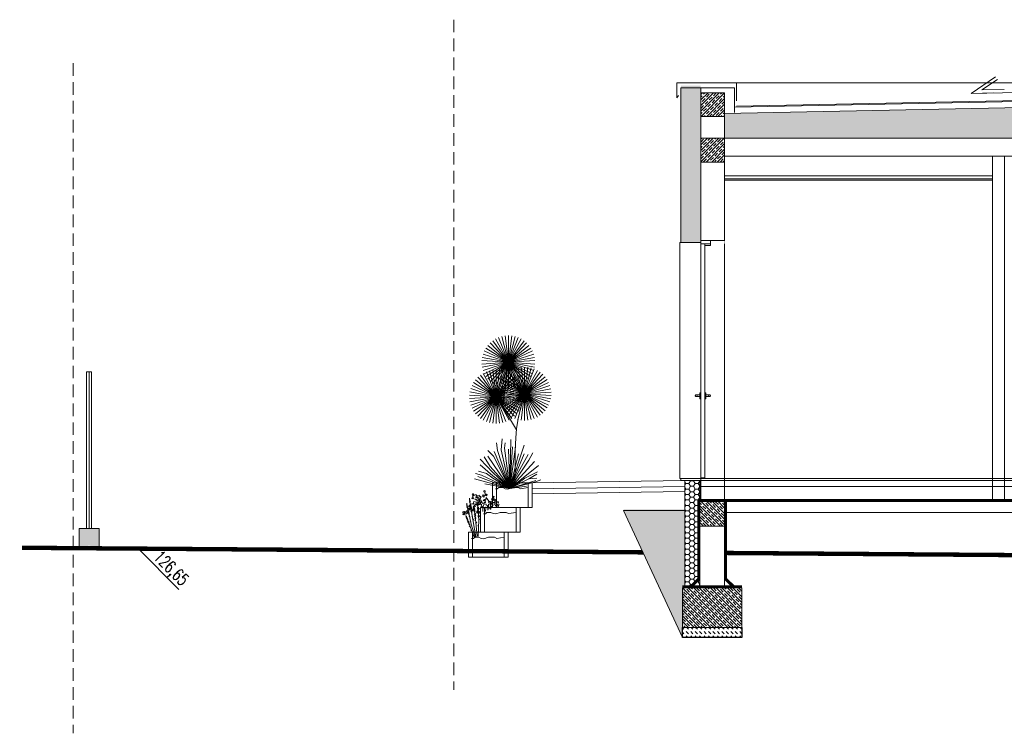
# Model space of a CAD drawing. Header units: centimetres. Extents: x -122 to 72759, y 3298 to 43172.
# Tile 1 of 243: x 25262 to 26254, y 15927 to 16646. Entities that reach past the tile are written whole.
import ezdxf

# ---------------------------------------------------------------- set-up
doc = ezdxf.new("R2010")
doc.units = ezdxf.units.CM
doc.header["$MEASUREMENT"] = 0
for name, pattern in [('3', [1, 0.5, -0.5]), ('DASH2', [19.05, 12.7, -6.35]), ('DASHED', [0.75, 0.5, -0.25]), ('PAPA', [0.75, 0.35, -0.4])]:
    doc.linetypes.add(name, pattern=pattern)
doc.layers.get('0').update_dxf_attribs({"lineweight": 5})
for name, color, linetype, lineweight in [('0-hatch', 7, 'Continuous', 5), ('0-LINIA CIENKA', 7, 'Continuous', 5), ('0-meble', 7, 'Continuous', 5), ('1- ŚREDNIA', 7, 'Continuous', 5), ('_ nowe meble', 7, 'Continuous', 5), ('_ ściany konstrukcyjne', 7, 'Continuous', 5), ('cienka 0', 7, 'Continuous', 5), ('cienka sciany', 7, 'Continuous', 5), ('hacze', 7, 'Continuous', 5), ('istniejące hatch', 7, 'Continuous', 5), ('PRZERYWANA', 7, 'DASH2', 5), ('sciany', 7, 'Continuous', 5), ('SCIANY PRZEKROJ', 7, 'Continuous', 5), ('srednie', 7, 'Continuous', 5), ('widok', 7, 'Continuous', 5), ('wymiarowanie', 7, 'Continuous', 5), ('ZZZ_Xref', 7, 'Continuous', 5)]:
    doc.layers.add(name, color=color, linetype=linetype, lineweight=lineweight)
doc.styles.add('APLUS', font='arial.ttf', dxfattribs={"width": 0.6})
doc.styles.add('ROMAN', font='romans.shx', dxfattribs={"width": 0.7})

# ---------------------------------------------------------------- blocks, each defined once
blk = doc.blocks.new('G$C9EC60006')
at = {"layer": 'wymiarowanie', "linetype": '3', "ltscale": 20, "true_color": 0xa3a3a3, "transparency": 33554687}
h = blk.add_hatch(color=253, dxfattribs=at)
h.dxf.hatch_style = 1
h.paths.add_polyline_path([(-6.87, 0), (-2.93, 0, -0.915669), (2.93, 0), (10, 0), (9.94, 20), (2.5, 20), (0, 20), (-2.5, 20), (-10, 20), (-10, 10.35), (-10, 0.12)])
at = {"layer": 'wymiarowanie', "color": 8, "true_color": 0x737373}
for points in [[(-2.5, 20), (-10, 20), (-10, 0), (10, 0), (9.94, 20), (2.5, 20), (2.5, 177.89), (-2.5, 177.89), (-2.5, 20), (2.5, 20)], [(0, 20), (0, 177.89)]]:
    blk.add_lwpolyline(points, dxfattribs=at)
blk = doc.blocks.new('G$CFF345D92')
at = {"layer": '0-meble', "xscale": -1, "rotation": 359.9999999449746}
blk.add_blockref('G$C9EC60006', (0, 0), dxfattribs=at)
blk = doc.blocks.new('*U1285')
blk.add_wipeout([(25, 0), (40, 0), (40, -108), (25, -108)])
blk.add_wipeout([(0, -21), (25, -21), (25, -108), (42.5, -108), (42.5, -158), (-17.5, -158), (-17.5, -108), (0, -108)])
at = {"layer": 'hacze'}
h = blk.add_hatch(dxfattribs=at)
h.set_pattern_fill('JIS_STN_1E', color=256, scale=4, style=0)
h.set_pattern_definition([(45, (20960.079, -8574.201), (-2.8284271, 2.8284271), []), (45, (20962.899, -8574.201), (-2.8284271, 2.8284271), [4, -2])])
h.paths.add_polyline_path([(0, -21), (25, -21), (25, -46), (0, -46)])
blk.add_lwpolyline([(40, 0), (25, 0), (25, -108), (40, -108)], close=True)
blk.add_lwpolyline([(25, -21), (0, -21)])
at = {"layer": 'cienka 0'}
for points in [[(-2, -19), (-2, -98.45), (-10.55, -107)], [(-6.73, -106), (0, -99.27)], [(31.73, -106), (25, -99.27)]]:
    blk.add_lwpolyline(points, dxfattribs=at)
at = {"layer": 'cienka sciany', "linetype": 'DASHED', "ltscale": 0.4, "const_width": 2}
for points in [[(-1, -19), (-1, -98.86), (-9.14, -107)], [(25, -20), (0, -20)]]:
    blk.add_lwpolyline(points, dxfattribs=at)
at = {"layer": 'cienka sciany'}
blk.add_lwpolyline([(25, -19), (0, -19)], dxfattribs=at)
blk.add_lwpolyline([(0, -21), (25, -21), (25, -46), (0, -46)], close=True, dxfattribs=at)
at = {"layer": 'istniejące hatch'}
for p, q in [((0, -21), (0, -108)), ((25, -21), (25, -108)), ((-17.5, -108), (-17.5, -148))]:
    blk.add_line(p, q, dxfattribs=at)
at = {"layer": 'srednie', "lineweight": -3}
blk.add_line((-17.5, -148), (-17.5, -158), dxfattribs=at)
blk.add_wipeout([(40, -30), (101.76, -30), (42.5, -158), (42.5, -108), (40, -108)])
at = {"layer": 'cienka sciany', "lineweight": 5}
h = blk.add_hatch(dxfattribs=at)
h.set_pattern_fill('HONEY', color=256)
h.set_pattern_definition([(0, (0, 0), (4.7625, 2.74963), [3.175, -6.35]), (120, (0, 0), (-4.7625, 2.74963), [3.175, -6.35]), (60, (0, 0), (1e-08, 5.49926), [-6.35, 3.175])])
h.paths.add_polyline_path([(40, 0), (25, 0), (25, -108), (40, -108), (40, 0)])
at = {"layer": 'cienka sciany'}
h = blk.add_hatch(dxfattribs=at)
h.set_pattern_fill('DASH', color=256, angle=45, style=0)
h.set_pattern_definition([(45, (-144.854, -1223.5716), (4e-16, 4.490128), [3.175, -3.175])])
h.paths.add_polyline_path([(42.5, -148), (-17.5, -148), (-17.5, -158), (42.5, -158)])
at = {"layer": 'hacze'}
h = blk.add_hatch(dxfattribs=at)
h.set_pattern_fill('AR-SAND', color=256, scale=0.04, style=0)
h.set_pattern_definition([(37.5, (0, 0), (-0.064001, 1.957653), [0, -1.54432, 0, -1.7272, 0, -1.651]), (7.5, (0, 0), (1.798093, 2.8673), [0, -0.83312, 0, -1.39192, 0, -0.5334]), (-32.5, (-1.2497, 0), (3.16397, 0.005749), [0, -0.508, 0, -1.8288, 0, -2.3876]), (-42.5, (-1.2497, 0), (3.054226, 0.891717), [0, -0.254, 0, -1.19888, 0, -1.3716])])
h.paths.add_polyline_path([(40, -29), (40, -145), (42.5, -145), (42.5, -158), (101.76, -29)])
h = blk.add_hatch(dxfattribs=at)
h.set_pattern_fill('JIS_STN_1E', color=256, scale=4, style=0)
h.set_pattern_definition([(45, (-144.854, -1223.5716), (-2.828427, 2.828427), []), (45, (-142.034, -1223.5716), (-2.828427, 2.828427), [4, -2])])
h.paths.add_polyline_path([(42.5, -108), (25, -108), (0, -108), (-12, -108), (-17.5, -108), (-17.5, -148), (42.5, -148)])
at = {"layer": 'cienka 0'}
for points in [[(27, -19), (27, -98.45), (35.55, -107)], [(-17.5, -106), (42.5, -106)]]:
    blk.add_lwpolyline(points, dxfattribs=at)
at = {"layer": 'cienka sciany'}
blk.add_line((40, -6), (40, -108), dxfattribs=at)
blk.add_lwpolyline([(40, 0), (25, 0), (25, -108), (40, -108)], close=True, dxfattribs=at)
at = {"layer": 'cienka sciany', "linetype": 'DASHED', "ltscale": 0.4, "const_width": 2}
for points in [[(26, -19), (26, -98.86), (34.14, -107)], [(-17.5, -107), (42.5, -107)]]:
    blk.add_lwpolyline(points, dxfattribs=at)
at = {"layer": 'istniejące hatch'}
for p, q in [((42.5, -108), (-17.5, -108)), ((42.5, -148), (42.5, -108)), ((42.5, -148), (-17.5, -148))]:
    blk.add_line(p, q, dxfattribs=at)
at = {"layer": 'srednie', "lineweight": -3}
for p, q in [((42.5, -158), (42.5, -148)), ((-17.5, -158), (42.5, -158))]:
    blk.add_line(p, q, dxfattribs=at)
at = {"layer": 'widok'}
blk.add_lwpolyline([(40, -14), (40, -108), (42.5, -108), (42.5, -158), (101.76, -30), (40, -30)], dxfattribs=at)
blk = doc.blocks.new('G$CAF55AF46')
at = {"layer": 'hacze', "transparency": 33554687}
h = blk.add_hatch(dxfattribs=at)
h.set_pattern_fill('JIS_STN_1E', color=256, scale=4, angle=138.1888, style=0)
h.set_pattern_definition([(45, (1112.196, 236.8493), (-2.828427, 2.828427), []), (45, (1115.016, 236.8493), (-2.828427, 2.828427), [4, -2])])
h.paths.add_polyline_path([(0, 24), (0, 0), (-24, 0), (-24, 24)])
at = {"layer": 'hacze'}
blk.add_lwpolyline([(0, 24), (0, 0), (-24, 0), (-24, 24)], close=True, dxfattribs=at)
blk = doc.blocks.new('G$CD46AD224')
for p, q in [((-0.873, 3.889), (-0.794, 5)), ((-1.27, 3.81), (-1.349, 4.603)), ((-0.556, 4.048), (-0.476, 4.603)), ((0, 0), (-0.556, 4.048)), ((0, 0), (0.079, 4.921)), ((0, 0), (1.429, 4.365)), ((0, 0), (0.556, 4.206)), ((0, 0), (0.238, 4.206)), ((-1.984, 2.222), (-2.619, 3.175)), ((-1.667, 3.254), (-2.222, 3.81)), ((0, 0), (-2.222, 3.254)), ((0, 0), (-1.667, 3.254)), ((0, 0), (-1.587, 3.73)), ((0, 0), (-1.27, 3.81)), ((0, 0), (-0.873, 3.889)), ((0, 0), (-0.159, 3.968)), ((0, 0), (1.429, 3.492)), ((0, 0), (0.873, 3.492)), ((0, 0.079), (1.825, 3.413)), ((1.905, 2.857), (2.302, 3.571)), ((-1.746, 1.587), (-3.016, 2.937)), ((-1.746, 1.27), (-3.016, 2.381)), ((0, 0), (-1.984, 2.222)), ((0, 0), (1.905, 2.857)), ((0, 0), (2.46, 2.698)), ((0, 0), (2.857, 2.302)), ((-2.857, 1.349), (-3.492, 1.508)), ((0, 0), (-3.254, 1.19)), ((-2.381, 1.508), (-3.175, 1.746)), ((0, 0), (-2.857, 1.349)), ((-1.746, 1.032), (-2.381, 1.508)), ((0, 0), (-1.746, 1.587)), ((0, 0), (-1.746, 1.27)), ((0, 0), (-1.746, 1.032)), ((0.079, 0), (1.508, 1.032)), ((1.508, 1.032), (2.778, 1.667)), ((1.905, 0.952), (2.698, 1.429)), ((1.905, 0.952), (2.698, 1.032)), ((0, 0), (-3.571, 0.952)), ((0, 0), (-2.54, 0.476)), ((0, 0), (1.905, 0.952)), ((0, 0), (2.619, 0.794)), ((0, 0), (2.46, 0.635)), ((0, 0), (1.667, 0.238)), ((0, 0), (0.556, 0.159)), ((2.46, 0.635), (3.095, 0.873))]:
    blk.add_line(p, q)
at = {"style": 'APLUS', "width": 0.8, "flags": 9}
blk.add_attdef('ESTCODE', (0, 0), '', height=0.0000133, dxfattribs=at)
blk = doc.blocks.new('G$C0D2F9F4E')
for p, q in [((-0.221, 4.016), (-0.834, 4.668)), ((-0.221, 4.016), (-0.748, 4.74)), ((-0.221, 4.016), (-0.653, 4.8)), ((-0.221, 4.016), (-0.551, 4.848)), ((-0.221, 4.016), (-0.444, 4.883)), ((-0.221, 4.016), (-0.334, 4.904)), ((-0.221, 4.016), (-0.221, 4.911)), ((-0.221, 4.016), (-0.109, 4.904)), ((-0.221, 4.016), (0.001, 4.883)), ((-0.221, 4.016), (0.108, 4.848)), ((-0.221, 4.016), (0.21, 4.8)), ((-0.221, 4.016), (0.305, 4.74)), ((-0.221, 4.016), (0.392, 4.668)), ((-0.221, 4.016), (-1.032, 4.397)), ((-0.221, 4.016), (-0.978, 4.495)), ((-0.221, 4.016), (-0.911, 4.586)), ((-0.221, 4.016), (0.469, 4.586)), ((-0.221, 4.016), (0.535, 4.495)), ((-0.221, 4.016), (0.589, 4.397)), ((-0.221, 4.016), (-1.115, 4.072)), ((-0.221, 4.016), (-1.115, 3.959)), ((-0.221, 4.016), (-1.101, 4.183)), ((-0.221, 4.016), (-1.101, 3.848)), ((-0.221, 4.016), (-1.073, 4.292)), ((-0.221, 4.016), (-1.073, 3.739)), ((-0.221, 4.016), (-1.032, 3.634)), ((-0.221, 4.016), (-0.978, 3.536)), ((-0.221, 4.016), (-0.911, 3.445)), ((-0.221, 4.016), (-0.834, 3.363)), ((-0.221, 4.016), (-0.748, 3.291)), ((-0.221, 4.016), (-0.653, 3.231)), ((-0.221, 4.016), (-0.551, 3.183)), ((-0.221, 4.016), (-0.444, 3.148)), ((-0.221, 4.016), (-0.334, 3.127)), ((-0.221, 4.016), (0.63, 4.292)), ((-0.221, 4.016), (0.658, 4.183)), ((-0.221, 4.016), (0.672, 4.072)), ((-0.221, 4.016), (-0.221, 3.12)), ((-0.221, 4.016), (-0.109, 3.127)), ((-0.221, 4.016), (0.001, 3.148)), ((-0.221, 4.016), (0.108, 3.183)), ((-0.221, 4.016), (0.21, 3.231)), ((-0.221, 4.016), (0.305, 3.291)), ((-0.221, 4.016), (0.392, 3.363)), ((-0.221, 4.016), (0.469, 3.445)), ((-0.221, 4.016), (0.535, 3.536)), ((-0.221, 4.016), (0.589, 3.634)), ((-0.221, 4.016), (0.63, 3.739)), ((-0.221, 4.016), (0.658, 3.848)), ((-0.221, 4.016), (0.672, 3.959)), ((-0.632, 2.859), (-1.064, 3.643)), ((-0.632, 2.859), (-0.962, 3.691)), ((-0.632, 2.859), (-0.855, 3.726)), ((-0.632, 2.859), (-0.744, 3.747)), ((-0.632, 2.859), (-0.632, 3.754)), ((-0.632, 2.859), (-0.52, 3.747)), ((-0.632, 2.859), (-0.41, 3.726)), ((-0.632, 2.859), (-0.303, 3.691)), ((-0.632, 2.859), (-0.201, 3.643)), ((-0.412, 2.521), (-0.255, 3.892)), ((-0.412, 2.521), (-0.255, 3.892)), ((0.319, 2.961), (-0.207, 3.686)), ((0.319, 2.961), (-0.112, 3.746)), ((0.319, 2.961), (-0.01, 3.794)), ((0.319, 2.961), (0.097, 3.829)), ((0.319, 2.961), (0.207, 3.85)), ((0.319, 2.961), (0.319, 3.857)), ((0.319, 2.961), (0.432, 3.85)), ((0.319, 2.961), (0.542, 3.829)), ((0.319, 2.961), (0.649, 3.794)), ((0.319, 2.961), (0.751, 3.746)), ((0.319, 2.961), (0.846, 3.686)), ((-0.632, 2.859), (-1.388, 3.339)), ((-0.632, 2.859), (-1.322, 3.43)), ((-0.632, 2.859), (-1.245, 3.512)), ((-0.632, 2.859), (-1.159, 3.583)), ((-0.632, 2.859), (-0.106, 3.583)), ((-0.632, 2.859), (-0.019, 3.512)), ((-0.632, 2.859), (0.058, 3.43)), ((-0.632, 2.859), (0.124, 3.339)), ((0.319, 2.961), (-0.491, 3.343)), ((0.319, 2.961), (-0.437, 3.441)), ((0.319, 2.961), (-0.371, 3.532)), ((0.319, 2.961), (-0.294, 3.614)), ((0.435, 3.395), (0.292, 2.877)), ((0.319, 2.961), (0.932, 3.614)), ((0.319, 2.961), (1.009, 3.532)), ((0.319, 2.961), (1.076, 3.441)), ((0.319, 2.961), (1.13, 3.343)), ((-0.632, 2.859), (-1.512, 3.027)), ((-0.632, 2.859), (-1.484, 3.135)), ((-0.632, 2.859), (-1.442, 3.24)), ((0.05, 1.747), (-0.752, 3.09)), ((-0.632, 2.859), (0.178, 3.24)), ((-0.632, 2.859), (0.219, 3.135)), ((-0.632, 2.859), (0.247, 3.027)), ((0.319, 2.961), (-0.574, 3.018)), ((0.319, 2.961), (-0.56, 3.129)), ((0.319, 2.961), (-0.532, 3.238)), ((0.319, 2.961), (1.171, 3.238)), ((0.319, 2.961), (1.199, 3.129)), ((0.319, 2.961), (1.213, 3.018)), ((-0.632, 2.859), (-1.526, 2.915)), ((-0.632, 2.859), (-1.526, 2.803)), ((-0.632, 2.859), (-1.512, 2.691)), ((-0.632, 2.859), (-1.484, 2.582)), ((-0.632, 2.859), (-1.442, 2.477)), ((-0.632, 2.859), (-1.388, 2.379)), ((-0.632, 2.859), (-1.322, 2.288)), ((-0.632, 2.859), (-1.245, 2.206)), ((-0.632, 2.859), (-1.159, 2.134)), ((-0.632, 2.859), (-1.064, 2.074)), ((-0.632, 2.859), (-0.962, 2.026)), ((-0.632, 2.859), (-0.855, 1.991)), ((-0.632, 2.859), (-0.744, 1.97)), ((-0.632, 2.859), (0.262, 2.915)), ((-0.632, 2.859), (-0.632, 1.963)), ((-0.632, 2.859), (-0.52, 1.97)), ((-0.632, 2.859), (-0.41, 1.991)), ((-0.632, 2.859), (-0.303, 2.026)), ((-0.632, 2.859), (-0.201, 2.074)), ((-0.632, 2.859), (-0.106, 2.134)), ((-0.632, 2.859), (-0.019, 2.206)), ((-0.632, 2.859), (0.058, 2.288)), ((-0.632, 2.859), (0.124, 2.379)), ((-0.632, 2.859), (0.178, 2.477)), ((-0.632, 2.859), (0.219, 2.582)), ((-0.632, 2.859), (0.247, 2.691)), ((-0.632, 2.859), (0.262, 2.803)), ((0.319, 2.961), (-0.574, 2.905)), ((0.319, 2.961), (-0.56, 2.794)), ((0.319, 2.961), (-0.532, 2.685)), ((0.319, 2.961), (-0.491, 2.58)), ((0.319, 2.961), (-0.437, 2.482)), ((0.319, 2.961), (-0.371, 2.391)), ((0.319, 2.961), (-0.294, 2.309)), ((0.319, 2.961), (-0.207, 2.237)), ((0.319, 2.961), (-0.112, 2.177)), ((0.319, 2.961), (-0.01, 2.129)), ((0.319, 2.961), (0.097, 2.094)), ((0.292, 2.877), (0.184, 2.464)), ((0.319, 2.961), (0.207, 2.073)), ((0.319, 2.961), (0.319, 2.066)), ((0.319, 2.961), (0.432, 2.073)), ((0.319, 2.961), (0.542, 2.094)), ((0.319, 2.961), (0.649, 2.129)), ((0.319, 2.961), (0.751, 2.177)), ((0.319, 2.961), (0.846, 2.237)), ((0.319, 2.961), (0.932, 2.309)), ((0.319, 2.961), (1.009, 2.391)), ((0.319, 2.961), (1.076, 2.482)), ((0.319, 2.961), (1.13, 2.58)), ((0.319, 2.961), (1.171, 2.685)), ((0.319, 2.961), (1.199, 2.794)), ((0.319, 2.961), (1.213, 2.905)), ((0.184, 2.464), (0.107, 2.118)), ((0.107, 2.118), (0.055, 1.798)), ((0.055, 1.798), (0.023, 1.466)), ((0.023, 1.466), (0.007, 1.082)), ((0.007, 1.082), (0.001, 0.606)), ((0.001, 0.606), (0, 0))]:
    blk.add_line(p, q)
blk = doc.blocks.new('G$CAA197C71')
for p, q in [((0.015, 0.631), (0.027, 0.615)), ((0.016, 0.598), (0.028, 0.578)), ((0.019, 0.66), (0.028, 0.641)), ((0.019, 0.609), (0.025, 0.601)), ((0.041, 0.625), (0.025, 0.601)), ((0.041, 0.648), (0.028, 0.633)), ((-0.05, 0.497), (-0.035, 0.481)), ((-0.047, 0.547), (-0.035, 0.536)), ((-0.047, 0.529), (-0.034, 0.508)), ((-0.046, 0.578), (-0.038, 0.558)), ((-0.044, 0.444), (-0.034, 0.429)), ((-0.028, 0.595), (-0.038, 0.578)), ((-0.038, 0.558), (-0.027, 0.579)), ((-0.022, 0.527), (-0.035, 0.5)), ((-0.022, 0.556), (-0.034, 0.533)), ((-0.024, 0.5), (-0.034, 0.472)), ((-0.022, 0.421), (-0.031, 0.399)), ((0.012, 0.572), (0.025, 0.562)), ((0.014, 0.534), (0.027, 0.51)), ((0.014, 0.439), (0.024, 0.418)), ((0.041, 0.562), (0.025, 0.536)), ((0.041, 0.519), (0.025, 0.497)), ((0.04, 0.594), (0.028, 0.571)), ((0.068, 0.454), (0.08, 0.431)), ((0.071, 0.422), (0.079, 0.405)), ((0.076, 0.471), (0.083, 0.458)), ((0.092, 0.402), (0.077, 0.387)), ((0.102, 0.465), (0.081, 0.439)), ((0.099, 0.436), (0.081, 0.426)), ((0.138, 0.399), (0.143, 0.373)), ((0.142, 0.484), (0.152, 0.451)), ((0.145, 0.523), (0.156, 0.503)), ((0.148, 0.504), (0.156, 0.49)), ((0.17, 0.482), (0.151, 0.444)), ((0.152, 0.529), (0.159, 0.516)), ((0.155, 0.579), (0.164, 0.56)), ((0.155, 0.555), (0.159, 0.534)), ((0.174, 0.512), (0.156, 0.493)), ((0.178, 0.537), (0.158, 0.514)), ((0.18, 0.585), (0.162, 0.56)), ((0.178, 0.555), (0.164, 0.54)), ((-0.093, 0.358), (-0.076, 0.342)), ((-0.091, 0.317), (-0.07, 0.3)), ((-0.089, 0.34), (-0.076, 0.327)), ((-0.084, 0.323), (-0.072, 0.312)), ((-0.07, 0.369), (-0.078, 0.356)), ((-0.078, 0.288), (-0.065, 0.274)), ((-0.064, 0.344), (-0.074, 0.329)), ((-0.074, 0.24), (-0.057, 0.224)), ((-0.06, 0.323), (-0.07, 0.307)), ((-0.061, 0.304), (-0.067, 0.285)), ((-0.052, 0.266), (-0.061, 0.246)), ((-0.044, 0.348), (-0.028, 0.328)), ((0.04, 0.373), (0.022, 0.337)), ((0.064, 0.348), (0.071, 0.333)), ((0.089, 0.296), (0.067, 0.271)), ((0.068, 0.383), (0.076, 0.363)), ((0.089, 0.374), (0.074, 0.351)), ((0.102, 0.223), (0.109, 0.196)), ((0.159, 0.35), (0.141, 0.328)), ((-0.057, 0.162), (-0.046, 0.148))]:
    blk.add_line(p, q)
for points in [[(-0.041, 0.601), (-0.036, 0.607), (-0.047, 0.609), (-0.033, 0.621), (-0.05, 0.618), (-0.033, 0.633), (-0.05, 0.636), (-0.033, 0.648), (-0.047, 0.648), (-0.036, 0.663), (-0.044, 0.663), (-0.036, 0.672), (-0.047, 0.678), (-0.038, 0.686), (-0.038, 0.695), (-0.038, 0.707)], [(0, 0), (-0.027, 0.272), (-0.038, 0.601)], [(0.015, 0.009), (0.029, 0.672)], [(0.03, 0.672), (0.024, 0.675), (0.033, 0.689), (0.021, 0.692), (0.038, 0.698), (0.021, 0.701), (0.036, 0.71), (0.021, 0.716), (0.041, 0.725), (0.021, 0.728), (0.038, 0.74), (0.024, 0.74), (0.041, 0.752), (0.024, 0.757), (0.041, 0.763), (0.03, 0.772), (0.036, 0.793)], [(0.065, 0.009), (0.139, 0.328), (0.169, 0.607)], [(0.092, 0.497), (0.074, 0.503), (0.098, 0.515), (0.074, 0.518), (0.098, 0.527), (0.077, 0.533), (0.104, 0.541), (0.074, 0.547), (0.101, 0.556), (0.08, 0.559), (0.095, 0.565), (0.083, 0.568), (0.101, 0.577), (0.092, 0.583), (0.095, 0.604)], [(0.169, 0.604), (0.163, 0.604), (0.181, 0.612), (0.16, 0.615), (0.172, 0.627), (0.16, 0.63), (0.181, 0.633), (0.16, 0.642), (0.184, 0.648), (0.163, 0.66), (0.181, 0.672), (0.166, 0.675), (0.178, 0.678), (0.163, 0.683), (0.172, 0.692), (0.172, 0.704)], [(-0.086, 0.376), (-0.077, 0.379), (-0.092, 0.382), (-0.083, 0.391), (-0.101, 0.399), (-0.08, 0.405), (-0.104, 0.411), (-0.083, 0.42), (-0.104, 0.426), (-0.086, 0.435), (-0.11, 0.438), (-0.089, 0.441), (-0.107, 0.444), (-0.095, 0.45), (-0.101, 0.456), (-0.101, 0.465)], [(0.047, 0.015), (0.086, 0.494)], [(-0.021, 0.006), (-0.083, 0.382)]]:
    blk.add_lwpolyline(points)
blk = doc.blocks.new('G$CE7191FC0')
for p, q in [((-0.112, 0.362), (-0.099, 0.375)), ((-0.105, 0.349), (-0.112, 0.362)), ((-0.105, 0.316), (-0.105, 0.349)), ((0.059, 0.27), (0.15, 0.388)), ((0.15, 0.388), (0.158, 0.368)), ((0.158, 0.368), (0.15, 0.349)), ((0.15, 0.349), (0.177, 0.302)), ((0.177, 0.52), (0.184, 0.552)), ((0.184, 0.487), (0.177, 0.52)), ((0.184, 0.552), (0.197, 0.552)), ((0.197, 0.453), (0.184, 0.487)), ((0.197, 0.552), (0.203, 0.552)), ((0.211, 0.434), (0.197, 0.453)), ((0.23, 0.388), (0.211, 0.434)), ((0.315, 0.401), (0.395, 0.467)), ((0.388, 0.309), (0.315, 0.401)), ((0.401, 0.355), (0.374, 0.349)), ((0.374, 0.349), (0.427, 0.289)), ((0.395, 0.467), (0.382, 0.401)), ((0.382, 0.401), (0.447, 0.368)), ((0.447, 0.368), (0.401, 0.355)), ((0.441, 0.44), (0.479, 0.48)), ((0.479, 0.48), (0.526, 0.48)), ((0.479, 0.329), (0.532, 0.349)), ((0.532, 0.349), (0.486, 0.316)), ((0.526, 0.48), (0.553, 0.474)), ((0.553, 0.474), (0.578, 0.453)), ((0.578, 0.453), (0.605, 0.434)), ((0.605, 0.434), (0.598, 0.414)), ((-0.283, 0.158), (-0.297, 0.151)), ((-0.263, 0.125), (-0.283, 0.158)), ((-0.263, 0.237), (-0.257, 0.257)), ((-0.257, 0.191), (-0.263, 0.237)), ((-0.257, 0.066), (-0.263, 0.125)), ((-0.257, 0.257), (-0.23, 0.243)), ((-0.244, 0.092), (-0.257, 0.066)), ((-0.224, 0.158), (-0.244, 0.138)), ((-0.244, 0.138), (-0.244, 0.092)), ((-0.23, 0.243), (-0.204, 0.211)), ((-0.204, 0.145), (-0.224, 0.158)), ((-0.211, 0.23), (-0.198, 0.237)), ((-0.211, 0.217), (-0.211, 0.23)), ((-0.204, 0.211), (-0.211, 0.217)), ((-0.177, 0.125), (-0.204, 0.145)), ((-0.198, 0.237), (-0.185, 0.237)), ((-0.185, 0.237), (-0.171, 0.243)), ((-0.145, 0.217), (-0.177, 0.204)), ((-0.177, 0.204), (-0.112, 0.198)), ((-0.171, 0.105), (-0.177, 0.125)), ((-0.171, 0.243), (-0.158, 0.257)), ((-0.158, 0.151), (-0.171, 0.138)), ((-0.171, 0.138), (-0.171, 0.105)), ((-0.158, 0.257), (-0.118, 0.23)), ((-0.132, 0.158), (-0.158, 0.151)), ((-0.118, 0.23), (-0.145, 0.217)), ((-0.059, 0.118), (-0.132, 0.158)), ((-0.118, 0.23), (-0.118, 0.23)), ((-0.112, 0.198), (-0.105, 0.224)), ((-0.08, 0.296), (-0.105, 0.316)), ((-0.105, 0.224), (-0.093, 0.23)), ((-0.093, 0.23), (-0.066, 0.237)), ((-0.059, 0.289), (-0.08, 0.296)), ((-0.066, 0.237), (-0.027, 0.217)), ((-0.04, 0.27), (-0.059, 0.289)), ((-0.033, 0.092), (-0.059, 0.118)), ((-0.033, 0.198), (-0.053, 0.185)), ((-0.053, 0.185), (-0.053, 0.164)), ((-0.053, 0.164), (-0.021, 0.158)), ((-0.033, 0.25), (-0.04, 0.27)), ((-0.027, 0.217), (-0.033, 0.198)), ((-0.013, 0.079), (-0.033, 0.092)), ((-0.021, 0.158), (0.006, 0.185)), ((-0.013, 0), (-0.013, 0.079)), ((0, 0), (-0.013, 0)), ((0.032, 0.178), (-0.006, 0.151)), ((-0.006, 0.151), (0.013, 0.138)), ((0, 0.224), (0.006, 0.243)), ((0.006, 0.185), (0, 0.224)), ((0.019, 0.02), (0, 0)), ((0.006, 0.263), (0.059, 0.263)), ((0.006, 0.243), (0.006, 0.263)), ((0.013, 0.138), (0.006, 0.125)), ((0.006, 0.125), (0.019, 0.02)), ((0.066, 0.164), (0.032, 0.178)), ((0.059, 0.263), (0.039, 0.25)), ((0.039, 0.25), (0.059, 0.224)), ((0.066, 0.25), (0.059, 0.27)), ((0.059, 0.224), (0.066, 0.237)), ((0.066, 0.237), (0.066, 0.25)), ((0.066, 0.151), (0.066, 0.164)), ((0.066, 0.047), (0.066, 0.151)), ((0.091, -0.033), (0.066, 0.047)), ((0.099, 0.086), (0.091, -0.007)), ((0.105, 0.125), (0.099, 0.086)), ((0.15, 0.132), (0.105, 0.125)), ((0.217, 0.185), (0.15, 0.172)), ((0.15, 0.172), (0.15, 0.132)), ((0.15, 0.073), (0.158, 0)), ((0.165, 0.073), (0.15, 0.073)), ((0.158, 0), (0.171, -0.046)), ((0.184, 0.276), (0.165, 0.224)), ((0.165, 0.224), (0.197, 0.224)), ((0.177, 0.302), (0.203, 0.329)), ((0.23, 0.283), (0.184, 0.276)), ((0.197, 0.224), (0.23, 0.23)), ((0.203, 0.329), (0.249, 0.296)), ((0.23, 0.23), (0.203, 0.217)), ((0.203, 0.217), (0.224, 0.198)), ((0.249, 0.105), (0.217, 0.185)), ((0.224, 0.198), (0.27, 0.191)), ((0.249, 0.296), (0.23, 0.283)), ((0.262, -0.072), (0.249, 0.105)), ((0.296, 0.092), (0.256, 0.06)), ((0.256, 0.06), (0.256, -0.065)), ((0.27, 0.191), (0.276, 0.23)), ((0.276, 0.23), (0.342, 0.316)), ((0.348, 0.007), (0.296, 0.092)), ((0.302, 0.164), (0.302, 0.138)), ((0.323, 0.158), (0.302, 0.164)), ((0.302, 0.138), (0.329, 0.053)), ((0.323, 0.243), (0.323, 0.211)), ((0.427, 0.204), (0.323, 0.243)), ((0.323, 0.211), (0.335, 0.198)), ((0.355, 0.164), (0.323, 0.158)), ((0.329, 0.053), (0.348, 0.007)), ((0.335, 0.198), (0.342, 0.185)), ((0.342, 0.316), (0.388, 0.309)), ((0.342, 0.185), (0.401, 0.204)), ((0.374, 0.158), (0.355, 0.164)), ((0.382, 0.296), (0.361, 0.276)), ((0.361, 0.276), (0.401, 0.243)), ((0.374, 0.257), (0.427, 0.204)), ((0.401, 0.243), (0.374, 0.257)), ((0.395, 0.145), (0.374, 0.158)), ((0.427, 0.302), (0.382, 0.296)), ((0.407, 0.06), (0.382, 0.007)), ((0.382, 0.007), (0.42, -0.059)), ((0.42, 0.164), (0.395, 0.145)), ((0.401, 0.204), (0.441, 0.198)), ((0.441, 0.164), (0.42, 0.164)), ((0.427, 0.289), (0.479, 0.329)), ((0.454, 0.289), (0.427, 0.302)), ((0.441, 0.198), (0.513, 0.243)), ((0.473, 0.138), (0.441, 0.164)), ((0.486, 0.316), (0.454, 0.289)), ((0.494, 0.178), (0.467, 0.151)), ((0.467, 0.151), (0.473, 0.138)), ((0.506, 0.164), (0.494, 0.178)), ((0.513, 0.138), (0.506, 0.164)), ((0.506, 0.092), (0.553, 0.132)), ((0.572, 0.099), (0.506, 0.092)), ((0.513, 0.243), (0.559, 0.263)), ((0.553, 0.151), (0.513, 0.138)), ((0.553, 0.132), (0.553, 0.151)), ((0.559, 0.263), (0.578, 0.211)), ((0.578, 0.211), (0.559, 0.204)), ((0.559, 0.204), (0.566, 0.172)), ((0.566, 0.172), (0.572, 0.178)), ((0.572, 0.178), (0.598, 0.178)), ((0.585, 0.073), (0.572, 0.099)), ((0.572, -0.007), (0.578, 0.04)), ((0.578, 0.04), (0.585, 0.073)), ((0.598, 0.178), (0.631, 0.178)), ((0.612, 0.007), (0.605, -0.013)), ((0.658, 0.034), (0.612, 0.007)), ((0.631, 0.178), (0.677, 0.158)), ((0.65, 0.079), (0.638, 0.066)), ((0.638, 0.066), (0.658, 0.034)), ((0.69, 0.086), (0.65, 0.079)), ((0.664, 0.066), (0.69, 0.06)), ((0.677, 0.158), (0.703, 0.125)), ((0.736, 0.092), (0.69, 0.086)), ((0.69, 0.06), (0.717, 0.047)), ((0.703, 0.125), (0.736, 0.092)), ((0.717, 0.047), (0.709, 0.04)), ((0.709, 0.04), (0.724, 0.034)), ((0.724, 0.034), (0.743, 0.013)), ((0.743, 0.013), (0.743, 0)), ((0.743, 0), (0.762, -0.046)), ((0.091, -0.007), (0.091, -0.033)), ((0.171, -0.046), (0.184, -0.072)), ((0.197, -0.098), (0.177, -0.104)), ((0.184, -0.072), (0.197, -0.098)), ((0.256, -0.065), (0.262, -0.072)), ((0.407, -0.164), (0.395, -0.197)), ((0.395, -0.197), (0.395, -0.203)), ((0.395, -0.203), (0.401, -0.203)), ((0.414, -0.098), (0.407, -0.125)), ((0.407, -0.125), (0.407, -0.145)), ((0.407, -0.145), (0.407, -0.164)), ((0.42, -0.059), (0.414, -0.098)), ((0.591, -0.046), (0.572, -0.007)), ((0.625, -0.046), (0.591, -0.046)), ((0.605, -0.013), (0.625, -0.046)), ((0.762, -0.046), (0.756, -0.059)), ((0.756, -0.059), (0.756, -0.098)), ((0.756, -0.098), (0.783, -0.132)), ((0.783, -0.132), (0.829, -0.164)), ((0.829, -0.164), (0.861, -0.158)), ((0.861, -0.158), (0.861, -0.158))]:
    blk.add_line(p, q)
for centre, radius in [((-0.145, 0.309), 0.0257), ((-0.093, 0.414), 0.0257), ((-0.059, 0.336), 0.0257), ((0.138, 0.48), 0.0257), ((0.204, 0.598), 0.0257), ((0.243, 0.453), 0.0257), ((0.467, 0.408), 0.0257), ((0.593, 0.494), 0.0257), ((0.599, 0.375), 0.0257), ((0.684, 0), 0.0257), ((0.368, -0.104), 0.0257), ((0.395, -0.229), 0.0244), ((0.447, -0.104), 0.0215), ((0.789, -0.078), 0.0257), ((0.861, -0.104), 0.0257), ((0.901, -0.164), 0.0257), ((0.907, -0.104), 0.0257)]:
    blk.add_circle(centre, radius)
blk = doc.blocks.new('G$C8E3AB248')
at = {"layer": '0-hatch', "lineweight": 5, "transparency": 33554687}
h = blk.add_hatch(dxfattribs=at)
h.set_pattern_fill('HONEY', color=256, angle=270)
h.set_pattern_definition([(360, (-9595.044, 25254.016), (4.7625, 2.74963064), [3.175, -6.35]), (120, (-9595.044, 25254.016), (-4.7625, 2.74963067), [3.175, -6.35]), (60, (-9595.044, 25254.016), (2e-08, 5.4992613), [-6.35, 3.175])])
h.paths.add_polyline_path([(-292.9, 420.04), (-199.42, 420.04), (-175.42, 420.04), (242.3, 420.04), (242.3, 509.56), (222.3, 499.97), (222.3, 455.36), (-292.97, 445.04), (-292.9, 420.04)])
h = blk.add_hatch(dxfattribs=at)
h.set_pattern_fill('HONEY', color=256, angle=90.15016)
h.set_pattern_definition([(130, (64869.766, 19150.9534), (-5.16761527, 1.88085815), [3.175, -6.35]), (250, (64869.766, 19150.9534), (0.95493669, -5.41571517), [3.175, -6.35]), (190, (64869.766, 19150.9534), (-4.21267857, -3.53485702), [-6.35, 3.175])])
h.paths.add_polyline_path([(-316.9, 77.05), (-336.9, 77.05), (-336.9, 472.91), (-316.9, 472.91)])
at = {"layer": '0-LINIA CIENKA', "lineweight": 5}
for points in [[(-292.9, 445.85), (-292.9, 465.9), (-316.9, 465.9), (-316.9, 423.59)], [(-22.91, 402.04), (-22.91, 77.04)]]:
    blk.add_lwpolyline(points, dxfattribs=at)
at = {"layer": '1- ŚREDNIA', "lineweight": 5}
for points in [[(-292.97, 445.04), (222.3, 455.36), (222.3, 485.25)], [(-339.42, 463.16), (-340.9, 460.9), (-340.9, 475.9), (-280.9, 475.9), (-280.9, 457.75)], [(-336.9, 104.08), (-336.9, 470.9), (-282.9, 470.9), (-282.9, 445.85)], [(-282.89, 451.24), (222.3, 461.34)], [(-280.87, 452.28), (222.3, 462.34)], [(-292.87, 379.04), (-22.91, 379.04)], [(-292.87, 377.79), (-22.91, 377.79)], [(-490.92, 67.98), (-498.51, 66.85), (-500.85, 67.98), (-506.92, 67.98), (-511.42, 66.42), (-514.06, 66.85), (-516.52, 67.98), (-520.33, 67.98), (-521.99, 66.73), (-523.83, 66.67)], [(-502.94, 42.98), (-510.53, 41.85), (-512.87, 42.98), (-518.94, 42.98), (-523.44, 41.42), (-526.08, 41.85), (-528.54, 42.98), (-532.35, 42.98), (-534.01, 41.73), (-535.85, 41.67)], [(-514.94, 17.98), (-522.53, 16.85), (-524.87, 17.98), (-530.94, 17.98), (-535.44, 16.42), (-538.08, 16.85), (-540.54, 17.98), (-544.35, 17.98), (-546.01, 16.73), (-547.85, 16.67)]]:
    blk.add_lwpolyline(points, dxfattribs=at)
for points in [[(-316.9, 75.04), (-336.9, 75.04), (-336.9, 470.9), (-316.9, 470.9)], [(-526.92, 72.98), (-522.92, 72.98), (-522.92, 47.98), (-526.92, 47.98)], [(-490.92, 72.98), (-486.92, 72.98), (-486.92, 47.98), (-490.92, 47.98)], [(-538.94, 47.98), (-534.94, 47.98), (-534.94, 22.98), (-538.94, 22.98)], [(-502.94, 47.98), (-498.94, 47.98), (-498.94, 22.98), (-502.94, 22.98)], [(-550.94, 22.98), (-546.94, 22.98), (-546.94, -2.02), (-550.94, -2.02)], [(-514.94, 22.98), (-510.94, 22.98), (-510.94, -2.02), (-514.94, -2.02)]]:
    blk.add_lwpolyline(points, close=True, dxfattribs=at)
at = {"layer": '_ nowe meble', "lineweight": 5, "ltscale": 0.5}
blk.add_lwpolyline([(223.6, 475.9), (-280.9, 475.9)], dxfattribs=at)
at = {"layer": '_ nowe meble', "lineweight": 5}
blk.add_lwpolyline([(-292.87, 382.04), (-22.91, 382.04)], dxfattribs=at)
for points in [[(-486.92, 72.98), (-526.92, 72.98), (-526.92, 47.98), (-486.92, 47.98)], [(-498.94, 47.98), (-538.94, 47.98), (-538.94, 22.98), (-498.94, 22.98)], [(-510.94, 22.98), (-550.94, 22.98), (-550.94, -2.02), (-510.94, -2.02)]]:
    blk.add_lwpolyline(points, close=True, dxfattribs=at)
at = {"layer": '_ ściany konstrukcyjne', "lineweight": 5}
for points in [[(-292.9, 420.04), (-292.9, 465.9), (-316.9, 465.9), (-316.9, 413.79)], [(-316.9, 28.04), (-316.9, 420.04)], [(-292.9, 420.04), (242.3, 420.04)], [(-292.9, 28.04), (-292.9, 402.04), (242.3, 402.04)], [(-22.91, 402.04), (-22.91, 54.04), (-10.9, 54.04), (-10.9, 402.04)], [(-550.94, 4.53), (-565.06, 4.36)]]:
    blk.add_lwpolyline(points, dxfattribs=at)
at = {"layer": 'cienka 0', "lineweight": 5}
blk.add_lwpolyline([(-319.92, 56.04), (1203.69, 56.04)], dxfattribs=at)
at = {"layer": 'cienka sciany', "lineweight": 5}
for points in [[(-319.92, 77.04), (1204.69, 77.04)], [(-319.92, 75.04), (1204.69, 75.04)], [(-319.92, 69.04), (1204.69, 69.04)]]:
    blk.add_lwpolyline(points, dxfattribs=at)
at = {"layer": 'cienka sciany', "linetype": 'PAPA', "lineweight": 5, "ltscale": 5, "const_width": 2}
blk.add_lwpolyline([(-319.92, 55.04), (1203.69, 55.04)], dxfattribs=at)
at = {"layer": 'istniejące hatch', "lineweight": 5}
for points in [[(-319.92, 54.04), (1204.69, 54.04)], [(-319.92, 43.04), (1204.69, 43.04)]]:
    blk.add_lwpolyline(points, dxfattribs=at)
at = {"layer": 'PRZERYWANA', "lineweight": 5}
for points in [[(-565.69, 539.49), (-565.69, -135.74)], [(-949.24, 495.67), (-949.24, -179.56)]]:
    blk.add_lwpolyline(points, dxfattribs=at)
at = {"layer": 'widok', "lineweight": 5}
for points in [[(-19.79, 481.86), (-44.5, 465.27), (-22.11, 465.72)], [(-18.01, 479.21), (-33.67, 468.69), (-11.24, 469.14)], [(-44.5, 465.27), (18.82, 466.54)]]:
    blk.add_lwpolyline(points, dxfattribs=at)
at = {"layer": 'wymiarowanie', "color": 253, "linetype": 'Continuous', "lineweight": 5, "ltscale": 20, "true_color": 0xa3a3a3, "const_width": 4.41}
blk.add_lwpolyline([(-1001.02, 7.4), (1899.4, -14.03)], dxfattribs=at)
at = {"layer": 'wymiarowanie', "lineweight": 5}
blk.add_lwpolyline([(-883.91, 6.53), (-842.75, -34.63)], dxfattribs=at)
at = {"layer": '_ nowe meble', "color": 18, "lineweight": 5, "ltscale": 0.5, "true_color": 0x000000, "rotation": 359.9999999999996}
for p in [(-292.9, 441.9), (-292.9, 396.04)]:
    blk.add_blockref('G$CAF55AF46', p, dxfattribs=at)
at = {"layer": 'hacze', "lineweight": 5}
for name, p, xscale, yscale, zscale in [('G$C0D2F9F4E', (-504.14, 73.78), 30, 30, 30), ('G$CD46AD224', (-509.17, 67.2), 10, 10, 10)]:
    blk.add_blockref(name, p, dxfattribs=dict(at, xscale=xscale, yscale=yscale, zscale=zscale))
for name, p, xscale, yscale, zscale, rotation in [('G$CE7191FC0', (-528.77, 46.25), -29.99999999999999, 29.99999999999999, 30, 359.9999999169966), ('G$CAA197C71', (-544.35, 17.98), 50, 50, 50, 10.7050230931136)]:
    blk.add_blockref(name, p, dxfattribs=dict(at, xscale=xscale, yscale=yscale, zscale=zscale, rotation=rotation))
at = {"layer": 'wymiarowanie', "lineweight": 5, "ltscale": 0.5}
blk.add_blockref('G$CFF345D92', (-933.24, 6.89), dxfattribs=at)
at = {"layer": 'wymiarowanie', "lineweight": 5, "insert": (-871.81, -5.57), "char_height": 12.403, "width": 76.6445, "attachment_point": 7, "rotation": 315, "style": 'ROMAN'}
blk.add_mtext('126,65', dxfattribs=at)
at = {"layer": 'hacze', "lineweight": 5, "xscale": -1, "rotation": 1.388031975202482e-07}
blk.add_blockref('*U1285', (-292.9, 75.04), dxfattribs=at)
at = {"layer": '1- ŚREDNIA', "lineweight": 5}
for points in [[(-336.9, 410.66), (-336.9, 75.04), (-316.9, 75.04)], [(-332.9, 75.04), (-486.92, 72.9)], [(-332.9, 69.04), (-486.92, 66.9)]]:
    blk.add_lwpolyline(points, dxfattribs=at)
at = {"layer": '_ nowe meble', "lineweight": 5}
blk.add_lwpolyline([(-333, 64.04), (-486.92, 61.9)], dxfattribs=at)
at = {"color": 7, "lineweight": 5, "true_color": 0xffffff}
blk.add_wipeout([(-292.82, 317.03), (-292.9, 77.04), (-337.88, 77.04), (-337.88, 315.04), (-316.9, 315.04), (-316.9, 317.04)], dxfattribs=at).dxf.layer = 'widok'
at = {"layer": 'SCIANY PRZEKROJ', "lineweight": 5}
blk.add_lwpolyline([(-292.9, 317.04), (-316.9, 317.04)], dxfattribs=at)
at = {"layer": 'widok', "lineweight": 5}
blk.add_lwpolyline([(-316.9, 77.05), (-337.88, 77.05), (-337.88, 315.04), (-316.9, 315.04)], close=True, dxfattribs=at)
at = {"layer": 'wymiarowanie', "lineweight": 5}
blk.add_lwpolyline([(-292.9, 317.04), (-292.9, 77.04)], dxfattribs=at)
at = {"color": 7, "lineweight": 5, "true_color": 0xffffff}
blk.add_wipeout([(-292.9, 317.04), (-316.9, 317.04), (-316.9, 77.05), (-292.9, 77.04)], dxfattribs=at)
at = {"lineweight": 5}
for q in [(-292.9, 313.79), (-316.9, 77.05)]:
    blk.add_line((-292.9, 77.04), q, dxfattribs=at)
for points in [[(-307.26, 313.8), (-307.26, 317.04), (-316.9, 317.04), (-316.9, 313.8)], [(-312.82, 77.97), (-316.9, 77.97), (-316.9, 313.52), (-312.82, 313.52)], [(-312.72, 311.94), (-307.26, 311.94), (-307.26, 313.8), (-312.72, 313.8)], [(-316.9, 163.61), (-317.83, 163.61), (-317.83, 157.58), (-316.9, 157.58)], [(-312.82, 163.61), (-311.89, 163.61), (-311.89, 157.58), (-312.82, 157.58)]]:
    blk.add_lwpolyline(points, close=True, dxfattribs=at)
for points in [[(-317.83, 161.52), (-321.58, 161.52, 0.414214), (-322.47, 160.64), (-322.47, 160.55, 0.414214), (-321.58, 159.67), (-317.83, 159.67)], [(-311.89, 161.52), (-308.13, 161.52, -0.414214), (-307.25, 160.64), (-307.25, 160.55, -0.414214), (-308.13, 159.67), (-311.89, 159.67)]]:
    blk.add_lwpolyline(points, format="xyb", close=True, dxfattribs=at)
for centre in [(-321.54, 160.59), (-308.18, 160.59)]:
    blk.add_circle(centre, 0.928, dxfattribs=at)
at = {"layer": 'sciany', "lineweight": 5}
blk.add_lwpolyline([(-316.9, 317.04), (-292.9, 317.04)], dxfattribs=at)

msp = doc.modelspace()

# ---------------------------------------------------------------- block references
at = {"layer": 'ZZZ_Xref'}
msp.add_blockref('G$C8E3AB248', (26265.49584, 16106.73939), dxfattribs=at)

doc.saveas('drawing.dxf')
